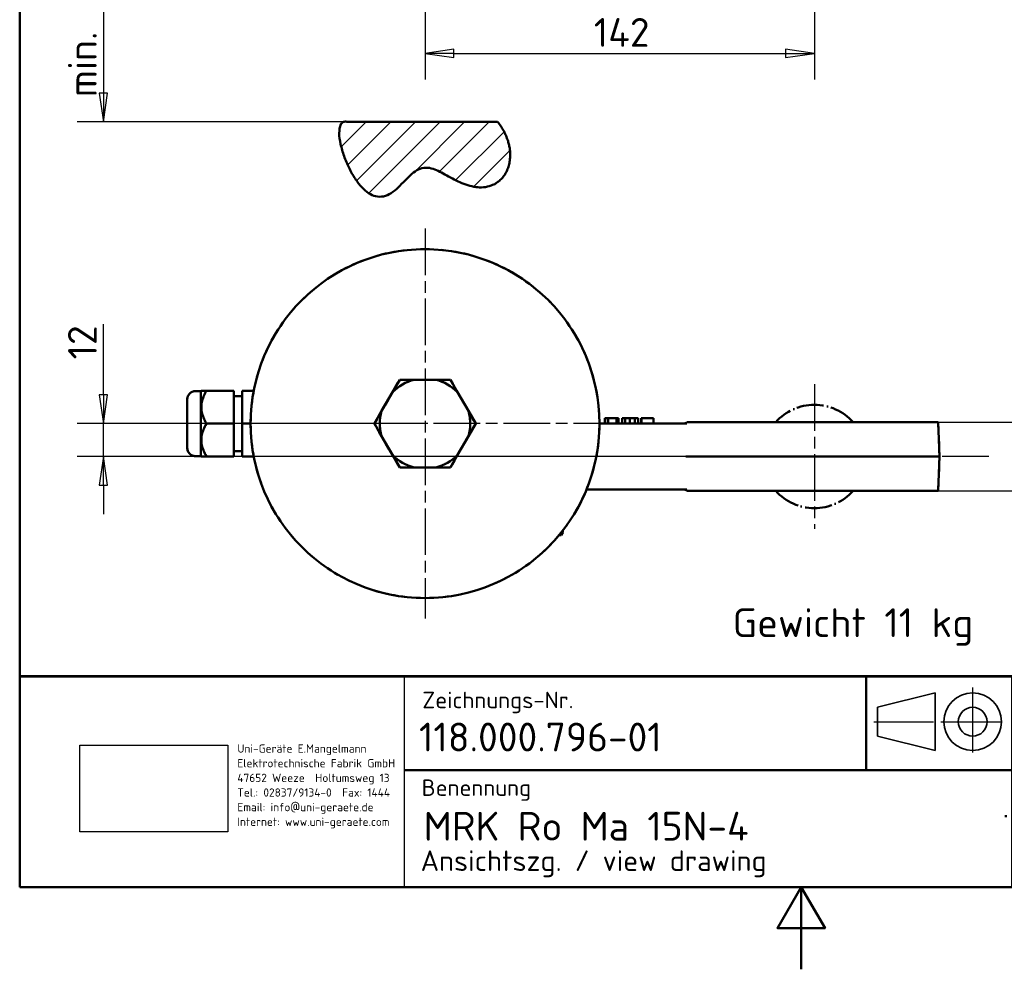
# Model space of a CAD drawing. Header units: millimetres. Extents: x 0 to 630, y 0 to 891.
# Tile 1 of 14: x 30 to 389, y 0 to 346. Entities that reach past the tile are written whole.
import ezdxf
from ezdxf.enums import TextEntityAlignment as Align

# ---------------------------------------------------------------- set-up
doc = ezdxf.new("R2010")
doc.units = ezdxf.units.MM
doc.header["$LTSCALE"] = 3
doc.linetypes.add('CHAIN', pattern=[0.3543, 0.2362, -0.0295, 0.0591, -0.0295])
doc.linetypes.add('LONG_DASH_DOTTED', pattern=[0.3001, 0.2362, -0.0295, 0.0049, -0.0295])
for name, color, linetype, lineweight in [('Bemaßungen(DIN)', 7, 'Continuous', 25), ('Mittelpunktmarkierung(DIN)', 4, 'CHAIN', 25), ('Rahmen_0', 179, 'Continuous', 50), ('Schraffur', 230, 'Continuous', 25), ('Sichtbare Kanten(DIN)', 7, 'Continuous', 50), ('Skizziergeometrie(DIN)', 179, 'Continuous', 50), ('Skizzierlinie(DIN)', 179, 'Continuous', 25), ('Symbole(DIN)', 179, 'Continuous', 25), ('Überlagerung [Formatvorlage Phantomlinien(DIN)]', 179, 'LONG_DASH_DOTTED', 50)]:
    doc.layers.add(name, color=color, linetype=linetype, lineweight=lineweight)
doc.styles.add('Aktuell-DIN', font='isocpeur.ttf')
doc.styles.add('STANDARD-BSI~0', font='isocpeur.ttf')
doc.dimstyles.new('STANDARD-DIN', dxfattribs={"dimscale": 3, "dimtxt": 3.5, "dimasz": 3.5, "dimexe": 3.175, "dimexo": 0, "dimgap": 0.8, "dimtad": 1, "dimrnd": 1e-08, "dimtxsty": 'STANDARD-BSI~0', "dimblk": 'Filled-1', "dimcen": 0.09, "dimdle": 10, "dimclrd": 5, "dimclre": 5, "dimclrt": 256, "dimadec": 1, "dimazin": 2, "dimtfac": 0.714286, "dimtdec": 3, "dimtmove": 0, "dimatfit": 3, "dimfxl": 0, "dimtolj": 1, "dimlwd": 25, "dimlwe": 25, "dimarcsym": 0})
picture_1 = doc.add_image_def('image1.bmp', size_in_pixel=(606, 355))

# ---------------------------------------------------------------- blocks, each defined once
blk = doc.blocks.new('Ränder Default Border')
at = {"layer": 'Rahmen_0', "flags": 128}
for points in [[(10, 10), (10, 287), (200, 287), (200, 10), (10, 10)], [(105, 0), (105, 10), (102.11, 5), (107.89, 5), (105, 10)]]:
    blk.add_lwpolyline(points, dxfattribs=at)
blk = doc.blocks.new('Schriftfelder DIN-UNI-Doku')
at = {"layer": 'Skizziergeometrie(DIN)'}
for p, q in [((290.02, 125.63), (100.02, 125.63)), ((100.02, 125.63), (100.02, 100)), ((100.02, 125.59), (290, 125.59)), ((202.93, 125.59), (202.93, 114.22)), ((220.65, 100), (220.65, 125.59)), ((229.98, 125.63), (229.98, 112.18)), ((247.91, 125.59), (247.91, 112.18)), ((263.78, 112.18), (263.78, 125.59)), ((290, 100), (290, 125.59)), ((220.65, 121.23), (263.78, 121.23)), ((244.81, 117), (244.81, 117.4)), ((220.65, 116.55), (263.78, 116.55)), ((146.8, 114.22), (220.65, 114.22)), ((220.65, 112.18), (290, 112.18)), ((219.88, 108.5), (219.88, 108.75)), ((221.36, 107.91), (290, 107.91)), ((100.02, 100), (290, 100))]:
    blk.add_line(p, q, dxfattribs=at)
at = {"layer": 'Skizziergeometrie(DIN)', "lineweight": 35}
for p, q in [((211.31, 123.59), (204.31, 121.84)), ((211.31, 116.59), (211.31, 123.59)), ((204.31, 121.84), (204.31, 118.34)), ((204.31, 118.34), (211.31, 116.59))]:
    blk.add_line(p, q, dxfattribs=at)
at = {"layer": 'Skizziergeometrie(DIN)', "linetype": 'LONG_DASH_DOTTED', "lineweight": 25, "ltscale": 11.124033}
blk.add_line((215.86, 124.25), (215.86, 115.77), dxfattribs=at)
at = {"layer": 'Skizziergeometrie(DIN)', "linetype": 'LONG_DASH_DOTTED', "lineweight": 25, "ltscale": 10.229108}
blk.add_line((203.84, 120.09), (211.63, 120.09), dxfattribs=at)
at = {"layer": 'Skizziergeometrie(DIN)', "linetype": 'LONG_DASH_DOTTED', "lineweight": 25, "ltscale": 10.447887}
blk.add_line((211.99, 120.09), (219.95, 120.09), dxfattribs=at)
at = {"layer": 'Skizziergeometrie(DIN)', "lineweight": 35}
for radius in [3.5, 1.75]:
    blk.add_circle((215.86, 120.09), radius, dxfattribs=at)
at = {"layer": 'Skizzierlinie(DIN)', "linetype": 'Continuous'}
for p, q in [((146.8, 100), (146.8, 125.59)), ((229.98, 112.18), (229.98, 125.63)), ((220.65, 104.25), (263.01, 104.25)), ((263.01, 104.25), (290, 104.25))]:
    blk.add_line(p, q, dxfattribs=at)
at = {"layer": 'Symbole(DIN)', "color": 7, "char_height": 2, "style": 'Aktuell-DIN'}
for s, insert, width, attachment_point in [('\\fISOCPEUR|b0|i0;\\H2.0000;Zeichnungs-Nr.', (148.96, 123.73), 35.1459, 1), ('\\fISOCPEUR|b0|i0;\\H2.0000;Datum', (237.72, 121.52), 14.8011, 8), ('\\fISOCPEUR|b0|i0;\\H2.0000;Name', (254.79, 121.52), 17.2011, 8), ('\\fISOCPEUR|b0|i0;\\H2.0000;Maßstab', (272.07, 122), 10.7557, 1), ('\\fISOCPEUR|b0|i0;\\H2.0000;Bearb.', (221.41, 117.59), 8.5626, 7), ('\\fISOCPEUR|b0|i0;\\H2.0000;Gepr.', (221.64, 113.34), 8.3334, 7), ('\\fISOCPEUR|b0|i0;\\H2.0000;Benennung', (148.88, 113.08), 30, 1), ('\\fISOCPEUR|b0|i0;\\H2.0000;Schutzvermerk nach DIN 34 beachten.', (221.75, 103), 59.3373, 1)]:
    blk.add_mtext(s, dxfattribs=dict(at, insert=insert, width=width, attachment_point=attachment_point))
at = {"layer": 'Symbole(DIN)', "color": 179, "insert": (126.48, 117.33), "char_height": 1, "width": 20.2908, "attachment_point": 1, "line_spacing_factor": 1.068348, "style": 'Aktuell-DIN'}
blk.add_mtext('\\fISOCPEUR|b0|i0;\\H1.0000;Uni-Geräte E.Mangelmann\\PElektrotechnische Fabrik GmbH\\P47652 Weeze  Holtumsweg 13\\PTel.: 02837/9134-0  Fax: 1444\\PEmail: info@uni-geraete.de\\PInternet: www.uni-geraete.com', dxfattribs=at)
at = {"layer": 'Symbole(DIN)', "color": 7, "char_height": 2, "attachment_point": 7, "style": 'Aktuell-DIN'}
for s, insert in [('\\fISOCPEUR|b0|i0;\\H2.0000;Komm.-Nr.', (221.69, 109.64)), ('\\fISOCPEUR|b0|i0;\\H2.0000;Blatt', (221.83, 105.17)), ('\\fISOCPEUR|b0|i0;\\H2.0000;von', (253.65, 105.27))]:
    blk.add_mtext(s, dxfattribs=dict(at, insert=insert))
at = {"layer": 'Symbole(DIN)', "color": 7, "style": 'Aktuell-DIN'}
for tag, p in [('BAUTEILNUMMER', (148.56, 118.23)), ('TITEL', (149.13, 107.39))]:
    blk.add_attdef(tag, text='', height=3.5, dxfattribs=at).set_placement(p, align=Align.MIDDLE_LEFT)
for tag, p in [('ERSTELLUNGSDATUM', (230.24, 117.52)), ('AUTOR', (249.16, 117.55)), ('KONTROLLDATUM', (230.61, 113.27)), ('KONTROLLIERT_VON', (249.5, 113.1))]:
    blk.add_attdef(tag, text='', height=2, dxfattribs=at).set_placement(p, align=Align.BOTTOM_LEFT)
blk.add_attdef('FirstViewScale', text='', height=3.5, dxfattribs=at).set_placement((276.71, 117), align=Align.TOP_CENTER)
for tag, p in [('Blattnummer', (240.48, 106.09)), ('Blattgröße', (277.09, 105.87))]:
    blk.add_attdef(tag, text='', height=2, dxfattribs=at).set_placement(p, align=Align.MIDDLE_CENTER)
blk.add_attdef('BTL_BE2', text='', height=2.5, dxfattribs=at).set_placement((148.76, 104.45), align=Align.TOP_LEFT)
image = blk.add_image(picture_1, insert=(107.35, 106.72), size_in_units=(17.97, 10.53))
image.dxf.flags = 7
blk = doc.blocks.new('Filled-1')
at = {"color": 0}
for p, q in [((0, 0), (-1, 0.143)), ((-1, 0.143), (-1, -0.143)), ((-1, 0), (0, 0)), ((-1, -0.143), (0, 0))]:
    blk.add_line(p, q, dxfattribs=at)
at = {"color": 0, "flags": 128}
blk.add_lwpolyline([(-1, -0.143), (0, 0), (-1, 0.143), (-1, -0.143)], dxfattribs=at)
at = {"color": 0}
blk.add_solid([(-1, -0.143), (0, 0), (-1, 0.143), (-1, -0.143)], dxfattribs=at)
blk = doc.blocks.new('*D24')
at = {"layer": 'Bemaßungen(DIN)', "color": 5, "linetype": 'Continuous', "lineweight": 25}
for p, q in [((319.81, 461.01), (319.81, 324.43)), ((177.81, 355.15), (177.81, 324.43)), ((188.31, 333.95), (309.31, 333.95))]:
    blk.add_line(p, q, dxfattribs=at)
at = {"layer": 'Defpoints', "color": 0, "linetype": 'Continuous'}
for p in [(319.81, 461.01), (177.81, 355.15), (319.81, 333.95)]:
    blk.add_point(p, dxfattribs=at)
at = {"layer": 'Bemaßungen(DIN)', "color": 5, "linetype": 'Continuous', "lineweight": 25, "xscale": 10.5, "yscale": 10.5, "zscale": 10.5, "rotation": 180}
blk.add_blockref('Filled-1', (177.81, 333.95), dxfattribs=at)
at = {"layer": 'Bemaßungen(DIN)', "color": 5, "linetype": 'Continuous', "lineweight": 25, "xscale": 10.5, "yscale": 10.5, "zscale": 10.5}
blk.add_blockref('Filled-1', (319.81, 333.95), dxfattribs=at)
at = {"layer": 'Bemaßungen(DIN)', "color": 250, "linetype": 'Continuous', "lineweight": 25, "true_color": 0x3f3f3f, "insert": (239.36, 346.85), "char_height": 10.5, "attachment_point": 1, "style": 'STANDARD-BSI~0'}
blk.add_mtext('\\A1;142', dxfattribs=at)
blk = doc.blocks.new('*D25')
at = {"layer": 'Bemaßungen(DIN)', "color": 5, "linetype": 'Continuous', "lineweight": 25}
for p, q in [((405.61, 209.97), (405.61, 220.47)), ((321.67, 199.47), (415.14, 199.47)), ((405.61, 199.47), (405.61, 174.47)), ((321.67, 174.47), (415.14, 174.47)), ((405.61, 163.97), (405.61, 153.47))]:
    blk.add_line(p, q, dxfattribs=at)
at = {"layer": 'Defpoints', "color": 0, "linetype": 'Continuous'}
for p in [(321.67, 199.47), (321.67, 174.47), (405.61, 174.47)]:
    blk.add_point(p, dxfattribs=at)
at = {"layer": 'Bemaßungen(DIN)', "color": 5, "linetype": 'Continuous', "lineweight": 25, "xscale": 10.5, "yscale": 10.5, "zscale": 10.5}
for p, rotation in [((405.61, 199.47), 270), ((405.61, 174.47), 90)]:
    blk.add_blockref('Filled-1', p, dxfattribs=dict(at, rotation=rotation))
at = {"layer": 'Bemaßungen(DIN)', "color": 250, "linetype": 'Continuous', "lineweight": 25, "true_color": 0x3f3f3f, "insert": (392.71, 180.67), "char_height": 10.5, "attachment_point": 1, "rotation": 90, "style": 'STANDARD-BSI~0'}
blk.add_mtext('\\A1;25', dxfattribs=at)
blk = doc.blocks.new('*D26')
at = {"layer": 'Bemaßungen(DIN)', "color": 5, "linetype": 'Continuous', "lineweight": 25}
for p, q in [((60.52, 209.47), (60.52, 235.27)), ((177.81, 198.97), (50.99, 198.97)), ((60.52, 186.97), (60.52, 198.97)), ((319.81, 186.97), (50.99, 186.97)), ((60.52, 176.47), (60.52, 165.97))]:
    blk.add_line(p, q, dxfattribs=at)
at = {"layer": 'Defpoints', "color": 0, "linetype": 'Continuous'}
for p in [(177.81, 198.97), (60.52, 186.97), (319.81, 186.97)]:
    blk.add_point(p, dxfattribs=at)
at = {"layer": 'Bemaßungen(DIN)', "color": 5, "linetype": 'Continuous', "lineweight": 25, "xscale": 10.5, "yscale": 10.5, "zscale": 10.5}
for p, rotation in [((60.52, 198.97), 270), ((60.52, 186.97), 90)]:
    blk.add_blockref('Filled-1', p, dxfattribs=dict(at, rotation=rotation))
at = {"layer": 'Bemaßungen(DIN)', "color": 250, "linetype": 'Continuous', "lineweight": 25, "true_color": 0x3f3f3f, "insert": (47.62, 222.37), "char_height": 10.5, "attachment_point": 1, "rotation": 90, "style": 'STANDARD-BSI~0'}
blk.add_mtext('\\A1;12', dxfattribs=at)
blk = doc.blocks.new('*D27')
at = {"layer": 'Bemaßungen(DIN)', "color": 5, "linetype": 'Continuous', "lineweight": 25}
for p, q in [((161.99, 364.01), (50.99, 364.01)), ((60.52, 353.51), (60.52, 319.51)), ((149.45, 309.01), (50.99, 309.01))]:
    blk.add_line(p, q, dxfattribs=at)
at = {"layer": 'Defpoints', "color": 0, "linetype": 'Continuous'}
for p in [(161.99, 364.01), (60.52, 309.01), (149.45, 309.01)]:
    blk.add_point(p, dxfattribs=at)
at = {"layer": 'Bemaßungen(DIN)', "color": 5, "linetype": 'Continuous', "lineweight": 25, "xscale": 10.5, "yscale": 10.5, "zscale": 10.5}
for p, rotation in [((60.52, 364.01), 90), ((60.52, 309.01), 270)]:
    blk.add_blockref('Filled-1', p, dxfattribs=dict(at, rotation=rotation))
at = {"layer": 'Bemaßungen(DIN)', "color": 250, "linetype": 'Continuous', "lineweight": 25, "true_color": 0x3f3f3f, "insert": (47.61, 311.31), "char_height": 10.5, "attachment_point": 1, "rotation": 90, "style": 'STANDARD-BSI~0'}
blk.add_mtext('\\A1; min. 45', dxfattribs=at)

msp = doc.modelspace()

# ---------------------------------------------------------------- hatches: boundary and pattern name
at = {"layer": 'Schraffur'}
h = msp.add_hatch(dxfattribs=at)
h.set_pattern_fill('ANSI31', color=256, scale=50.8, style=0)
h.set_pattern_definition([(45, (0, 0), (-4.49013, 4.49013), [])])
edge = h.paths.add_edge_path()
edge.add_spline(control_points=[(204.277, 309.007), (217.18, 292.7), (196.74, 268.855), (173.513, 322.9), (160.594, 254.926), (139.602, 311.332), (149.452, 309.007)], knot_values=[0, 0, 0, 0, 0, 0.4277273, 0.5833893, 1, 1, 1, 1, 1], degree=4, periodic=0)
edge.add_line((149.452, 309.007), (204.277, 309.007))

# ---------------------------------------------------------------- linework, layer by layer
msp.add_line((149.452, 309.007, 30), (204.277, 309.007, 30))
msp.add_open_spline([(204.277, 309.007), (217.18, 292.7), (196.74, 268.855), (173.513, 322.9), (160.594, 254.926), (139.602, 311.332), (149.452, 309.007)], degree=4, knots=[0, 0, 0, 0, 0, 0.4277273, 0.5833893, 1, 1, 1, 1, 1])
at = {"layer": 'Mittelpunktmarkierung(DIN)', "linetype": 'CHAIN', "ltscale": 23.990969}
for p, q in [((177.81, 270.071), (177.81, 127.871)), ((319.81, 213.321), (319.81, 160.621)), ((248.91, 198.971), (85.501, 198.971)), ((383.356, 186.971), (194.504, 186.971))]:
    msp.add_line(p, q, dxfattribs=at)
at = {"layer": 'Sichtbare Kanten(DIN)'}
for p, q in [((165.918, 210.373), (168.572, 214.971)), ((168.572, 214.971), (173.881, 214.971)), ((181.738, 214.971), (173.881, 214.971)), ((181.738, 214.971), (187.047, 214.971)), ((187.047, 214.971), (189.702, 210.373)), ((96.107, 210.827), (94.107, 210.827)), ((96.107, 210.827), (96.25, 210.971)), ((96.107, 210.827), (96.107, 187.115)), ((96.25, 210.971), (98.107, 210.971)), ((108.107, 210.971), (98.107, 210.971)), ((108.107, 198.971), (108.107, 210.971)), ((111.107, 208.971), (108.107, 208.971)), ((115.352, 210.971), (111.107, 210.971)), ((111.107, 210.971), (111.107, 198.971)), ((165.918, 210.373), (161.989, 203.569)), ((193.63, 203.569), (189.702, 210.373)), ((91.107, 190.115), (91.107, 207.827)), ((159.335, 198.971), (161.989, 203.569)), ((193.63, 203.569), (196.285, 198.971)), ((108.107, 198.971), (98.107, 198.971)), ((108.107, 186.971), (108.107, 198.971)), ((111.107, 198.971), (111.107, 186.971)), ((114.21, 198.971), (111.107, 198.971)), ((161.989, 194.373), (159.335, 198.971)), ((196.285, 198.971), (193.63, 194.373)), ((273.129, 198.971), (241.41, 198.971)), ((243.476, 200.971), (243.365, 200.971)), ((243.365, 198.971), (243.365, 200.971)), ((244.569, 200.971), (243.476, 200.971)), ((243.476, 198.971), (243.476, 200.971)), ((247.601, 200.971), (244.569, 200.971)), ((244.569, 198.971), (244.569, 200.971)), ((248.41, 200.971), (247.601, 200.971)), ((247.601, 198.971), (247.601, 200.971)), ((248.41, 198.971), (248.41, 200.971)), ((250.757, 200.971), (249.674, 200.971)), ((249.674, 198.971), (249.674, 200.971)), ((252.222, 200.971), (250.757, 200.971)), ((250.757, 198.971), (250.757, 200.971)), ((252.547, 200.971), (252.222, 200.971)), ((252.84, 200.971), (252.547, 200.971)), ((252.547, 198.971), (252.547, 200.971)), ((254.286, 200.971), (252.84, 200.971)), ((255.5, 200.971), (254.286, 200.971)), ((254.286, 198.971), (254.286, 200.971)), ((255.5, 198.971), (255.5, 200.971)), ((256.727, 200.971), (256.588, 200.971)), ((256.588, 198.971), (256.588, 200.971)), ((261.144, 200.971), (256.727, 200.971)), ((256.727, 198.971), (256.727, 200.971)), ((261.144, 198.971), (261.144, 200.971)), ((273.331, 198.971), (273.129, 198.971)), ((273.465, 199.471), (274.937, 199.471)), ((278.412, 199.471), (274.937, 199.471)), ((278.412, 199.471), (364.919, 199.471)), ((364.919, 199.471), (365.465, 186.971)), ((161.989, 194.373), (165.918, 187.569)), ((189.702, 187.569), (193.63, 194.373)), ((96.107, 187.115), (94.107, 187.115)), ((96.107, 187.115), (96.25, 186.971)), ((98.107, 186.971), (96.25, 186.971)), ((108.107, 186.971), (98.107, 186.971)), ((111.107, 188.971), (108.107, 188.971)), ((115.352, 186.971), (111.107, 186.971)), ((168.572, 182.971), (165.918, 187.569)), ((189.702, 187.569), (187.047, 182.971)), ((272.921, 186.971), (281.358, 186.971)), ((281.358, 186.971), (365.465, 186.971)), ((364.919, 174.471), (365.465, 186.971)), ((173.881, 182.971), (168.572, 182.971)), ((173.881, 182.971), (181.738, 182.971)), ((187.047, 182.971), (181.738, 182.971)), ((236.708, 174.971), (273.129, 174.971)), ((273.129, 174.971), (273.331, 174.971)), ((274.937, 174.471), (273.465, 174.471)), ((274.937, 174.471), (278.412, 174.471)), ((364.919, 174.471), (278.412, 174.471)), ((226.666, 158.252), (227.429, 158.252)), ((228.01, 159.258), (227.434, 158.26)), ((228.01, 159.258), (228.01, 159.921))]:
    msp.add_line(p, q, dxfattribs=at)
at = {"layer": 'Sichtbare Kanten(DIN)', "flags": 128}
for points in [[(98.107, 210.971), (97.791, 210.404), (97.51, 209.856), (97.26, 209.324), (97.041, 208.806), (96.851, 208.301), (96.689, 207.807), (96.553, 207.321), (96.443, 206.842), (96.359, 206.37), (96.298, 205.901), (96.262, 205.435), (96.25, 204.971), (96.262, 204.507), (96.298, 204.041), (96.359, 203.572), (96.443, 203.1), (96.553, 202.621), (96.689, 202.135), (96.851, 201.641), (97.041, 201.136), (97.26, 200.618), (97.51, 200.086), (97.791, 199.538), (98.107, 198.971)], [(98.107, 198.971), (97.791, 198.404), (97.51, 197.856), (97.26, 197.324), (97.041, 196.806), (96.851, 196.301), (96.689, 195.807), (96.553, 195.321), (96.443, 194.842), (96.359, 194.37), (96.298, 193.901), (96.262, 193.435), (96.25, 192.971), (96.262, 192.507), (96.298, 192.041), (96.359, 191.572), (96.443, 191.1), (96.553, 190.621), (96.689, 190.135), (96.851, 189.641), (97.041, 189.136), (97.26, 188.618), (97.51, 188.086), (97.791, 187.538), (98.107, 186.971)], [(227.429, 158.252), (227.472, 158.328), (227.514, 158.403), (227.553, 158.477), (227.591, 158.551), (227.627, 158.623), (227.661, 158.695), (227.694, 158.766), (227.725, 158.836), (227.754, 158.906), (227.781, 158.976), (227.807, 159.044), (227.832, 159.113), (227.854, 159.181), (227.875, 159.248), (227.895, 159.315), (227.913, 159.382), (227.929, 159.449), (227.944, 159.515), (227.958, 159.581), (227.969, 159.647), (227.98, 159.713), (227.989, 159.779), (227.996, 159.845), (228.002, 159.91)]]:
    msp.add_lwpolyline(points, dxfattribs=at)
at = {"layer": 'Sichtbare Kanten(DIN)'}
msp.add_circle((177.81, 198.971), 63.6, dxfattribs=at)
for centre, radius, start, end in [((177.81, 198.971), 16.475, 103.79475, 136.20525), ((177.81, 198.971), 16.475, 43.79475, 76.20525), ((94.107, 207.827), 3, 90, 180), ((177.81, 198.971), 16.475, 163.79475, 196.20525), ((177.81, 198.971), 16.475, 343.79475, 16.20525), ((271.807, 201.971), 3, 270, 303.55731), ((94.107, 190.115), 3, 180, 270), ((177.81, 198.971), 16.475, 223.79475, 256.20525), ((177.81, 198.971), 16.475, 283.79475, 316.20525), ((271.807, 171.971), 3, 56.44269, 90)]:
    msp.add_arc(centre, radius, start, end, dxfattribs=at)
at = {"layer": 'Skizziergeometrie(DIN)'}
msp.add_line((149.452, 309.007), (204.277, 309.007), dxfattribs=at)
msp.add_open_spline([(149.452, 309.007), (139.602, 311.332), (160.594, 254.926), (173.513, 322.9), (196.74, 268.855), (217.18, 292.7), (204.277, 309.007)], degree=4, knots=[0, 0, 0, 0, 0, 0.4166107, 0.5722727, 1, 1, 1, 1, 1], dxfattribs=at)
at = {"layer": 'Überlagerung [Formatvorlage Phantomlinien(DIN)]', "ltscale": 2.486325}
for p, q in [((165.918, 210.373), (168.572, 214.971)), ((187.047, 214.971), (189.702, 210.373)), ((168.572, 182.971), (165.918, 187.569)), ((189.702, 187.569), (187.047, 182.971))]:
    msp.add_line(p, q, dxfattribs=at)
at = {"layer": 'Überlagerung [Formatvorlage Phantomlinien(DIN)]', "ltscale": 2.486324}
for p, q in [((168.572, 214.971), (173.881, 214.971)), ((181.738, 214.971), (187.047, 214.971)), ((159.335, 198.971), (161.989, 203.569)), ((193.63, 203.569), (196.285, 198.971)), ((161.989, 194.373), (159.335, 198.971)), ((196.285, 198.971), (193.63, 194.373)), ((173.881, 182.971), (168.572, 182.971)), ((187.047, 182.971), (181.738, 182.971))]:
    msp.add_line(p, q, dxfattribs=at)
at = {"layer": 'Überlagerung [Formatvorlage Phantomlinien(DIN)]', "ltscale": 3.435694}
for p, q in [((181.738, 214.971), (173.881, 214.971)), ((165.918, 210.373), (161.989, 203.569)), ((193.63, 203.569), (189.702, 210.373)), ((161.989, 194.373), (165.918, 187.569)), ((189.702, 187.569), (193.63, 194.373)), ((173.881, 182.971), (181.738, 182.971))]:
    msp.add_line(p, q, dxfattribs=at)
at = {"layer": 'Überlagerung [Formatvorlage Phantomlinien(DIN)]', "ltscale": 0.874499}
for p, q in [((96.107, 210.827), (94.107, 210.827)), ((243.365, 198.971), (243.365, 200.971)), ((243.476, 198.971), (243.476, 200.971)), ((244.569, 198.971), (244.569, 200.971)), ((247.601, 198.971), (247.601, 200.971)), ((248.41, 198.971), (248.41, 200.971)), ((249.674, 198.971), (249.674, 200.971)), ((250.757, 198.971), (250.757, 200.971)), ((252.547, 198.971), (252.547, 200.971)), ((254.286, 198.971), (254.286, 200.971)), ((255.5, 198.971), (255.5, 200.971)), ((256.588, 198.971), (256.588, 200.971)), ((256.727, 198.971), (256.727, 200.971)), ((261.144, 198.971), (261.144, 200.971)), ((96.107, 187.115), (94.107, 187.115))]:
    msp.add_line(p, q, dxfattribs=at)
at = {"layer": 'Überlagerung [Formatvorlage Phantomlinien(DIN)]', "ltscale": 0.088703}
for p, q in [((96.107, 210.827), (96.25, 210.971)), ((96.107, 187.115), (96.25, 186.971))]:
    msp.add_line(p, q, dxfattribs=at)
at = {"layer": 'Überlagerung [Formatvorlage Phantomlinien(DIN)]', "ltscale": 16.288433}
msp.add_line((96.107, 210.827), (96.107, 187.115), dxfattribs=at)
at = {"layer": 'Überlagerung [Formatvorlage Phantomlinien(DIN)]', "ltscale": 3.16549}
for p, q in [((96.25, 210.971), (98.107, 210.971)), ((98.107, 186.971), (96.25, 186.971))]:
    msp.add_line(p, q, dxfattribs=at)
at = {"layer": 'Überlagerung [Formatvorlage Phantomlinien(DIN)]', "ltscale": 4.372896}
for p, q in [((108.107, 210.971), (98.107, 210.971)), ((108.107, 198.971), (98.107, 198.971)), ((108.107, 186.971), (98.107, 186.971))]:
    msp.add_line(p, q, dxfattribs=at)
at = {"layer": 'Überlagerung [Formatvorlage Phantomlinien(DIN)]', "ltscale": 6.0593}
for p, q in [((108.107, 198.971), (108.107, 210.971)), ((111.107, 210.971), (111.107, 198.971)), ((108.107, 186.971), (108.107, 198.971)), ((111.107, 198.971), (111.107, 186.971))]:
    msp.add_line(p, q, dxfattribs=at)
at = {"layer": 'Überlagerung [Formatvorlage Phantomlinien(DIN)]', "ltscale": 1.311799}
for p, q in [((111.107, 208.971), (108.107, 208.971)), ((111.107, 188.971), (108.107, 188.971))]:
    msp.add_line(p, q, dxfattribs=at)
at = {"layer": 'Überlagerung [Formatvorlage Phantomlinien(DIN)]', "ltscale": 1.856347}
for p, q in [((115.352, 210.971), (111.107, 210.971)), ((115.352, 186.971), (111.107, 186.971))]:
    msp.add_line(p, q, dxfattribs=at)
at = {"layer": 'Überlagerung [Formatvorlage Phantomlinien(DIN)]', "ltscale": 12.166983}
msp.add_line((91.107, 190.115), (91.107, 207.827), dxfattribs=at)
at = {"layer": 'Überlagerung [Formatvorlage Phantomlinien(DIN)]', "ltscale": 1.356804}
msp.add_line((114.21, 198.971), (111.107, 198.971), dxfattribs=at)
at = {"layer": 'Überlagerung [Formatvorlage Phantomlinien(DIN)]', "ltscale": 13.870596}
msp.add_line((273.129, 198.971), (241.41, 198.971), dxfattribs=at)
at = {"layer": 'Überlagerung [Formatvorlage Phantomlinien(DIN)]', "ltscale": 0.082228}
msp.add_line((243.476, 200.971), (243.365, 200.971), dxfattribs=at)
at = {"layer": 'Überlagerung [Formatvorlage Phantomlinien(DIN)]', "ltscale": 0.477696}
msp.add_line((244.569, 200.971), (243.476, 200.971), dxfattribs=at)
at = {"layer": 'Überlagerung [Formatvorlage Phantomlinien(DIN)]', "ltscale": 1.871752}
msp.add_line((247.601, 200.971), (244.569, 200.971), dxfattribs=at)
at = {"layer": 'Überlagerung [Formatvorlage Phantomlinien(DIN)]', "ltscale": 0.353673}
msp.add_line((248.41, 200.971), (247.601, 200.971), dxfattribs=at)
at = {"layer": 'Überlagerung [Formatvorlage Phantomlinien(DIN)]', "ltscale": 0.47363}
msp.add_line((250.757, 200.971), (249.674, 200.971), dxfattribs=at)
at = {"layer": 'Überlagerung [Formatvorlage Phantomlinien(DIN)]', "ltscale": 1.963567}
msp.add_line((252.222, 200.971), (250.757, 200.971), dxfattribs=at)
at = {"layer": 'Überlagerung [Formatvorlage Phantomlinien(DIN)]', "ltscale": 0.449979}
msp.add_line((252.547, 200.971), (252.222, 200.971), dxfattribs=at)
at = {"layer": 'Überlagerung [Formatvorlage Phantomlinien(DIN)]', "ltscale": 0.414617}
msp.add_line((252.84, 200.971), (252.547, 200.971), dxfattribs=at)
at = {"layer": 'Überlagerung [Formatvorlage Phantomlinien(DIN)]', "ltscale": 1.991751}
msp.add_line((254.286, 200.971), (252.84, 200.971), dxfattribs=at)
at = {"layer": 'Überlagerung [Formatvorlage Phantomlinien(DIN)]', "ltscale": 0.530559}
msp.add_line((255.5, 200.971), (254.286, 200.971), dxfattribs=at)
at = {"layer": 'Überlagerung [Formatvorlage Phantomlinien(DIN)]', "ltscale": 0.060895}
msp.add_line((256.727, 200.971), (256.588, 200.971), dxfattribs=at)
at = {"layer": 'Überlagerung [Formatvorlage Phantomlinien(DIN)]', "ltscale": 1.931417}
msp.add_line((261.144, 200.971), (256.727, 200.971), dxfattribs=at)
at = {"layer": 'Überlagerung [Formatvorlage Phantomlinien(DIN)]', "ltscale": 0.088481}
for p, q in [((273.331, 198.971), (273.129, 198.971)), ((273.129, 174.971), (273.331, 174.971))]:
    msp.add_line(p, q, dxfattribs=at)
at = {"layer": 'Überlagerung [Formatvorlage Phantomlinien(DIN)]', "ltscale": 5.121016}
for p, q in [((273.465, 199.471), (274.937, 199.471)), ((274.937, 174.471), (273.465, 174.471))]:
    msp.add_line(p, q, dxfattribs=at)
at = {"layer": 'Überlagerung [Formatvorlage Phantomlinien(DIN)]', "ltscale": 3.168805}
msp.add_line((278.412, 199.471), (274.937, 199.471), dxfattribs=at)
at = {"layer": 'Überlagerung [Formatvorlage Phantomlinien(DIN)]', "ltscale": 45.646931}
for p, q in [((278.412, 199.471), (364.919, 199.471)), ((364.919, 174.471), (278.412, 174.471))]:
    msp.add_line(p, q, dxfattribs=at)
at = {"layer": 'Überlagerung [Formatvorlage Phantomlinien(DIN)]', "ltscale": 5.471352}
for p in [(364.919, 199.471), (364.919, 174.471)]:
    msp.add_line(p, (365.465, 186.971), dxfattribs=at)
at = {"layer": 'Überlagerung [Formatvorlage Phantomlinien(DIN)]', "ltscale": 4.385614}
msp.add_line((272.921, 186.971), (281.358, 186.971), dxfattribs=at)
at = {"layer": 'Überlagerung [Formatvorlage Phantomlinien(DIN)]', "ltscale": 43.479271}
msp.add_line((281.358, 186.971), (365.465, 186.971), dxfattribs=at)
at = {"layer": 'Überlagerung [Formatvorlage Phantomlinien(DIN)]', "ltscale": 15.926832}
msp.add_line((236.708, 174.971), (273.129, 174.971), dxfattribs=at)
at = {"layer": 'Überlagerung [Formatvorlage Phantomlinien(DIN)]', "ltscale": 3.168801}
msp.add_line((274.937, 174.471), (278.412, 174.471), dxfattribs=at)
at = {"layer": 'Überlagerung [Formatvorlage Phantomlinien(DIN)]', "ltscale": 0.333596}
msp.add_line((226.666, 158.252), (227.429, 158.252), dxfattribs=at)
at = {"layer": 'Überlagerung [Formatvorlage Phantomlinien(DIN)]', "ltscale": 0.503729}
msp.add_line((228.01, 159.258), (227.434, 158.26), dxfattribs=at)
at = {"layer": 'Überlagerung [Formatvorlage Phantomlinien(DIN)]', "ltscale": 1.29488}
msp.add_line((228.01, 159.258), (228.01, 159.921), dxfattribs=at)
at = {"layer": 'Überlagerung [Formatvorlage Phantomlinien(DIN)]', "ltscale": 6.330788, "flags": 128}
for points in [[(98.107, 210.971), (97.791, 210.404), (97.51, 209.856), (97.26, 209.324), (97.041, 208.806), (96.851, 208.301), (96.689, 207.807), (96.553, 207.321), (96.443, 206.842), (96.359, 206.37), (96.298, 205.901), (96.262, 205.435), (96.25, 204.971), (96.262, 204.507), (96.298, 204.041), (96.359, 203.572), (96.443, 203.1), (96.553, 202.621), (96.689, 202.135), (96.851, 201.641), (97.041, 201.136), (97.26, 200.618), (97.51, 200.086), (97.791, 199.538), (98.107, 198.971)], [(98.107, 198.971), (97.791, 198.404), (97.51, 197.856), (97.26, 197.324), (97.041, 196.806), (96.851, 196.301), (96.689, 195.807), (96.553, 195.321), (96.443, 194.842), (96.359, 194.37), (96.298, 193.901), (96.262, 193.435), (96.25, 192.971), (96.262, 192.507), (96.298, 192.041), (96.359, 191.572), (96.443, 191.1), (96.553, 190.621), (96.689, 190.135), (96.851, 189.641), (97.041, 189.136), (97.26, 188.618), (97.51, 188.086), (97.791, 187.538), (98.107, 186.971)]]:
    msp.add_lwpolyline(points, dxfattribs=at)
at = {"layer": 'Überlagerung [Formatvorlage Phantomlinien(DIN)]', "ltscale": 1.479758, "flags": 128}
msp.add_lwpolyline([(227.429, 158.252), (227.472, 158.328), (227.514, 158.403), (227.553, 158.477), (227.591, 158.551), (227.627, 158.623), (227.661, 158.695), (227.694, 158.766), (227.725, 158.836), (227.754, 158.906), (227.781, 158.976), (227.807, 159.044), (227.832, 159.113), (227.854, 159.181), (227.875, 159.248), (227.895, 159.315), (227.913, 159.382), (227.929, 159.449), (227.944, 159.515), (227.958, 159.581), (227.969, 159.647), (227.98, 159.713), (227.989, 159.779), (227.996, 159.845), (228.002, 159.91)], dxfattribs=at)
at = {"layer": 'Überlagerung [Formatvorlage Phantomlinien(DIN)]', "ltscale": 49.318199}
msp.add_circle((177.81, 198.971), 63.6, dxfattribs=at)
at = {"layer": 'Überlagerung [Formatvorlage Phantomlinien(DIN)]', "ltscale": 4.075327}
for start, end in [(103.79475, 136.20525), (43.79475, 76.20525), (163.79475, 196.20525), (343.79475, 16.20525), (223.79475, 256.20525), (283.79475, 316.20525)]:
    msp.add_arc((177.81, 198.971), 16.475, start, end, dxfattribs=at)
at = {"layer": 'Überlagerung [Formatvorlage Phantomlinien(DIN)]', "ltscale": 2.060626}
for centre, start, end in [((94.107, 207.827), 90, 180), ((94.107, 190.115), 180, 270)]:
    msp.add_arc(centre, 3, start, end, dxfattribs=at)
at = {"layer": 'Überlagerung [Formatvorlage Phantomlinien(DIN)]', "ltscale": 13.943982}
for start, end in [(41.53902, 138.46098), (221.53902, 318.46098)]:
    msp.add_arc((319.81, 186.971), 18.85, start, end, dxfattribs=at)
at = {"layer": 'Überlagerung [Formatvorlage Phantomlinien(DIN)]', "ltscale": 0.76826}
for centre, start, end in [((271.807, 201.971), 270, 303.55731), ((271.807, 171.971), 56.44269, 90)]:
    msp.add_arc(centre, 3, start, end, dxfattribs=at)

# ---------------------------------------------------------------- block references
at = {"xscale": 3, "yscale": 3, "zscale": 3}
msp.add_blockref('Ränder Default Border', (0, 0), dxfattribs=at)
msp.add_blockref('Schriftfelder DIN-UNI-Doku', (-270.068, -270), dxfattribs=at).add_auto_attribs({'BAUTEILNUMMER': '118.000.796-01', 'TITEL': 'MRK Ro Ma 15N-4', 'ERSTELLUNGSDATUM': '13.09.2010', 'AUTOR': 'Bettray', 'KONTROLLIERT_VON': 'BY', 'KONTROLLDATUM': '24.03.2011', 'Blattnummer': '1 ', 'Blattgröße': 'A4', 'FirstViewScale': '1:3', 'BTL_BE2': 'Ansichtszg. / view drawing         '})

# ---------------------------------------------------------------- texts
at = {"layer": 'Symbole(DIN)', "color": 7, "insert": (290.009, 131.63), "char_height": 10.5, "width": 86.07468, "attachment_point": 1, "style": 'Aktuell-DIN'}
msp.add_mtext('{Gewicht 11 kg}', dxfattribs=at)

# ---------------------------------------------------------------- dimensions: what is measured, and where the dimension line sits
at = {"layer": 'Bemaßungen(DIN)', "color": 5, "linetype": 'Continuous', "lineweight": 25, "true_color": 0x0000ff}
for base, p1, p2, angle, picture, middle in [((319.81, 333.951), (177.81, 355.152), (319.81, 461.007), 180, '*D24', (248.81, 333.951)), ((60.518, 186.971), (177.81, 198.971), (319.81, 186.971), 90, '*D26', (60.518, 227.621)), ((405.614, 174.471), (321.666, 199.471), (321.666, 174.471), 90, '*D25', (405.614, 186.971))]:
    dim = msp.add_linear_dim(base=base, p1=p1, p2=p2, angle=angle, dimstyle='STANDARD-DIN', override={"dimdec": 2, "dimtp": 0, "dimtm": 0, "dimtdec": 3, "dimatfit": 2}, dxfattribs=at)
    dim.commit()
    dim.dimension.update_dxf_attribs({"geometry": picture, "text_midpoint": middle, "dimtype": 160})
dim = msp.add_linear_dim(base=(60.518, 309.007), p1=(161.989, 364.007), p2=(149.452, 309.007), angle=90, text=' min. 45', dimstyle='STANDARD-DIN', override={"dimdec": 2, "dimtp": 0, "dimtm": 0, "dimtdec": 3, "dimatfit": 2}, dxfattribs=at)
dim.commit()
dim.dimension.update_dxf_attribs({"geometry": '*D27', "text_midpoint": (60.518, 336.507), "dimtype": 160})

doc.saveas('drawing.dxf')
